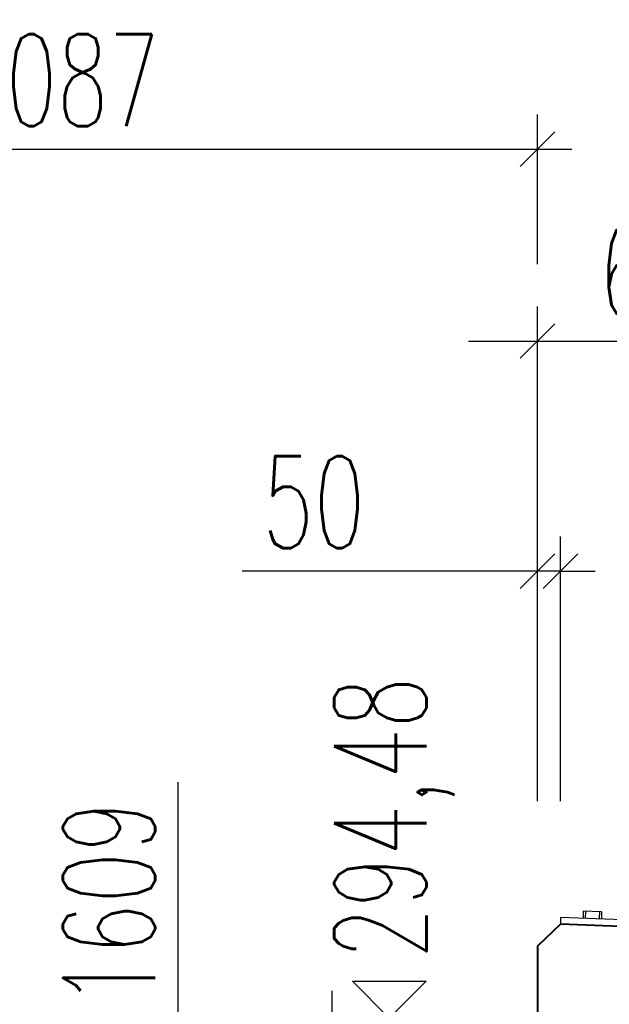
# Model space of a CAD drawing. Header units: metres. Extents: x -912764 to -454925, y -2226138 to -1112338.
# Tile 93 of 256: x -456381.3 to -456380.02, y -1112956.47 to -1112954.33. Entities that reach past the tile are written whole.
import ezdxf

# ---------------------------------------------------------------- set-up
doc = ezdxf.new("R2010")
doc.units = ezdxf.units.M
for name, color, linetype in [('!řezy tenká', 1, 'Continuous'), ('C3D_ZPR', 7, 'Continuous'), ('p_koty', 7, 'Continuous')]:
    doc.layers.add(name, color=color, linetype=linetype)
doc.layers.add('_NOVÝ STAV - POPISKY KATASTR', color=7, linetype='Continuous', lineweight=30)
doc.layers.add('R-koty vyskove', color=7, linetype='Continuous', lineweight=13)
doc.layers.add('PDF2_13', color=140, linetype='Continuous', true_color=0x00bfff)
doc.styles.add('StandardUzky', font='simplex.shx', dxfattribs={"width": 0.65})
doc.styles.add('znacky', font='arial.ttf')
doc.dimstyles.new('1000', dxfattribs={"dimscale": 0.5, "dimtxt": 1, "dimasz": 0.6, "dimexe": 0.3, "dimexo": 0.5, "dimgap": 0.5, "dimtad": 1, "dimzin": 1, "dimdsep": 46, "dimtxsty": 'znacky', "dimblk": 'OBLIQUE', "dimcen": 1, "dimdle": 0.3, "dimclrd": 256, "dimclre": 256, "dimclrt": 256, "dimadec": 3, "dimazin": 0, "dimtfac": 1, "dimtmove": 0, "dimatfit": 3, "dimldrblk": 'OBLIQUE', "dimfxl": 1, "dimlwd": -1, "dimlwe": -1, "dimarcsym": 0})

# ---------------------------------------------------------------- blocks, each defined once
blk = doc.blocks.new('_Oblique')
at = {"color": 0, "linetype": 'ByBlock', "lineweight": -2}
blk.add_line((-0.5, -0.5), (0.5, 0.5), dxfattribs=at)
blk = doc.blocks.new('*D988')
at = {"layer": 'C3D_ZPR', "color": 1, "transparency": 16777216}
for p, q in [((-0.6001, 0.9412), (-0.6001, 1.5162)), ((0, 0.9412), (0, 1.5162)), ((-0.7501, 1.4412), (0.15, 1.4412))]:
    blk.add_line(p, q, dxfattribs=at)
at = {"layer": 'Defpoints', "color": 0, "transparency": 16777216}
for p in [(0, 1.4412), (-0.6001, 0.1267), (0, 0.07)]:
    blk.add_point(p, dxfattribs=at)
at = {"layer": 'C3D_ZPR', "color": 1, "transparency": 16777216, "xscale": 0.075, "yscale": 0.075, "zscale": 0.075, "rotation": 180}
blk.add_blockref('_Oblique', (-0.6001, 1.4412), dxfattribs=at)
at = {"layer": 'C3D_ZPR', "color": 1, "transparency": 16777216, "xscale": 0.075, "yscale": 0.075, "zscale": 0.075}
blk.add_blockref('_Oblique', (0, 1.4412), dxfattribs=at)
at = {"layer": 'C3D_ZPR', "color": 1, "transparency": 16777216, "insert": (-0.3001, 1.5912), "char_height": 0.2, "attachment_point": 5, "style": 'StandardUzky'}
blk.add_mtext('600', dxfattribs=at)
blk = doc.blocks.new('*D990')
at = {"layer": 'C3D_ZPR', "color": 1, "transparency": 16777216}
for p, q in [((-0.6001, 0.4412), (-0.6001, 1.0162)), ((-0.5501, 0.4412), (-0.5501, 1.0162)), ((-0.6001, 0.9412), (-1.2411, 0.9412)), ((-0.5501, 0.9412), (-0.6001, 0.9412)), ((-0.5501, 0.9412), (-0.4751, 0.9412))]:
    blk.add_line(p, q, dxfattribs=at)
at = {"layer": 'Defpoints', "color": 0, "transparency": 16777216}
for p in [(-0.5501, 0.9412), (-0.5501, 0.1819), (-0.6001, 0.1267)]:
    blk.add_point(p, dxfattribs=at)
at = {"layer": 'C3D_ZPR', "color": 1, "transparency": 16777216, "xscale": 0.075, "yscale": 0.075, "zscale": 0.075}
blk.add_blockref('_Oblique', (-0.6001, 0.9412), dxfattribs=at)
at = {"layer": 'C3D_ZPR', "color": 1, "transparency": 16777216, "xscale": 0.075, "yscale": 0.075, "zscale": 0.075, "rotation": 180}
blk.add_blockref('_Oblique', (-0.5501, 0.9412), dxfattribs=at)
at = {"layer": 'C3D_ZPR', "color": 1, "transparency": 16777216, "insert": (-1.0859, 1.0912), "char_height": 0.2, "attachment_point": 5, "style": 'StandardUzky'}
blk.add_mtext('50', dxfattribs=at)
blk = doc.blocks.new('*D405')
at = {"layer": 'C3D_ZPR', "color": 1, "transparency": 16777216}
for p, q in [((-1.0466, 0.029), (-1.0466, -0.971)), ((-0.6996, -0.121), (-1.1216, -0.121)), ((-0.6996, -0.821), (-1.1216, -0.821))]:
    blk.add_line(p, q, dxfattribs=at)
at = {"layer": 'Defpoints', "color": 0, "transparency": 16777216}
for p in [(-0.4496, -0.121), (-1.0466, -0.821), (-0.4496, -0.821)]:
    blk.add_point(p, dxfattribs=at)
at = {"layer": 'C3D_ZPR', "color": 1, "transparency": 16777216, "xscale": 0.075, "yscale": 0.075, "zscale": 0.075}
for p, rotation in [((-1.0466, -0.121), 90), ((-1.0466, -0.821), 270)]:
    blk.add_blockref('_Oblique', p, dxfattribs=dict(at, rotation=rotation))
at = {"layer": 'C3D_ZPR', "color": 1, "transparency": 16777216, "insert": (-1.1966, -0.471), "char_height": 0.2, "attachment_point": 5, "rotation": 90, "style": 'StandardUzky'}
blk.add_mtext('700', dxfattribs=at)
blk = doc.blocks.new('*D404')
at = {"layer": 'C3D_ZPR', "color": 1, "transparency": 16777216}
for p, q in [((-1.3806, -0.121), (-1.3806, 0.4826)), ((-1.3806, -1.7299), (-1.3806, 0.029)), ((-0.8806, -0.121), (-1.4556, -0.121)), ((-0.8806, -1.7299), (-1.4556, -1.7299))]:
    blk.add_line(p, q, dxfattribs=at)
at = {"layer": 'Defpoints', "color": 0, "transparency": 16777216}
for p in [(-0.45, -0.121), (-1.3806, -1.7299), (-0.4496, -1.7299)]:
    blk.add_point(p, dxfattribs=at)
at = {"layer": 'C3D_ZPR', "color": 1, "transparency": 16777216, "xscale": 0.075, "yscale": 0.075, "zscale": 0.075}
for p, rotation in [((-1.3806, -0.121), 90), ((-1.3806, -1.7299), 270)]:
    blk.add_blockref('_Oblique', p, dxfattribs=dict(at, rotation=rotation))
at = {"layer": 'C3D_ZPR', "color": 1, "transparency": 16777216, "insert": (-1.5306, 0.2191), "char_height": 0.2, "attachment_point": 5, "rotation": 90, "style": 'StandardUzky'}
blk.add_mtext('1609', dxfattribs=at)
blk = doc.blocks.new('Vyskova_sipka')
at = {"color": 0, "linetype": 'ByBlock', "lineweight": -2}
for p, q in [((0, 0), (-4, 4)), ((-4, 4), (4, 4)), ((4, 4), (0, 0))]:
    blk.add_line(p, q, dxfattribs=at)
blk = doc.blocks.new('*D343')
at = {"layer": 'C3D_ZPR', "color": 1, "transparency": 16777216}
for p, q in [((-456382.2586, -1112954.864), (-456382.2586, -1112954.539)), ((-456380.172, -1112954.864), (-456380.172, -1112954.539)), ((-456382.3336, -1112954.614), (-456380.097, -1112954.614))]:
    blk.add_line(p, q, dxfattribs=at)
at = {"layer": 'Defpoints', "color": 0, "transparency": 16777216}
for p in [(-456380.172, -1112954.614), (-456380.172, -1112956.4465), (-456382.2586, -1112957.772)]:
    blk.add_point(p, dxfattribs=at)
at = {"layer": 'C3D_ZPR', "color": 1, "transparency": 16777216, "xscale": 0.075, "yscale": 0.075, "zscale": 0.075, "rotation": 180}
blk.add_blockref('_Oblique', (-456382.2586, -1112954.614), dxfattribs=at)
at = {"layer": 'C3D_ZPR', "color": 1, "transparency": 16777216, "xscale": 0.075, "yscale": 0.075, "zscale": 0.075}
blk.add_blockref('_Oblique', (-456380.172, -1112954.614), dxfattribs=at)
at = {"layer": 'C3D_ZPR', "color": 1, "transparency": 16777216, "insert": (-456381.2153, -1112954.464), "char_height": 0.2, "attachment_point": 5, "style": 'StandardUzky'}
blk.add_mtext('2087', dxfattribs=at)
blk = doc.blocks.new('A$C4eac8e0d')
for q in [(-0.5504, 0.1743), (-0.13, 0.1742)]:
    blk.add_line((-0.5498, 0.1894), q)
at = {"layer": 'p_koty'}
for p, q in [((-0.5006, 0.2027), (-0.5012, 0.1877)), ((-0.4607, 0.2012), (-0.5006, 0.2027)), ((-0.4956, 0.2025), (-0.4962, 0.1875)), ((-0.4657, 0.2014), (-0.4663, 0.1864)), ((-0.4607, 0.2012), (-0.4613, 0.1862))]:
    blk.add_line(p, q, dxfattribs=at)
at = {"layer": 'PDF2_13', "color": 1, "linetype": 'Continuous', "lineweight": 40}
blk.add_lwpolyline([(0, -0.121), (0, 0.1225), (-0.0296, 0.1542), (-0.5504, 0.1743), (-0.6001, 0.1267), (-0.6001, -0.1252), (-0.5652, -0.1241), (-0.5557, -0.1135), (-0.5451, -0.1231), (-0.4496, -0.121), (-0.4496, -1.7299)], dxfattribs=at)
at = {"layer": 'C3D_ZPR'}
dim = blk.add_linear_dim(base=(0, 1.4412), p1=(-0.6001, 0.1267), p2=(0, 0.07), dimstyle='1000', override={"dimscale": 1, "dimtxt": 0.2, "dimasz": 0.075, "dimexe": 0.075, "dimexo": 0.25, "dimgap": 0.05, "dimdec": 0, "dimlfac": 1000, "dimdsep": 44, "dimtxsty": 'StandardUzky', "dimcen": 0.5, "dimdle": 0.15, "dimclrd": 1, "dimclre": 1, "dimclrt": 1, "dimfxl": 0.5, "dimfxlon": 1}, dxfattribs=at)
dim.commit()
dim.dimension.update_dxf_attribs({"geometry": '*D988', "text_midpoint": (-0.3001, 1.5912)})
dim = blk.add_linear_dim(base=(-0.5501, 0.9412), p1=(-0.6001, 0.1267), p2=(-0.5501, 0.1819), dimstyle='1000', override={"dimscale": 1, "dimtxt": 0.2, "dimasz": 0.075, "dimexe": 0.075, "dimexo": 0.25, "dimgap": 0.05, "dimdec": 0, "dimlfac": 1000, "dimdsep": 44, "dimtxsty": 'StandardUzky', "dimcen": 0.5, "dimdle": 0.15, "dimclrd": 1, "dimclre": 1, "dimclrt": 1, "dimfxl": 0.5, "dimfxlon": 1}, dxfattribs=at)
dim.commit()
dim.dimension.update_dxf_attribs({"geometry": '*D990', "text_midpoint": (-1.0859, 0.9412), "dimtype": 160})
dim = blk.add_linear_dim(base=(-1.3806, -1.7299), p1=(-0.45, -0.121), p2=(-0.4496, -1.7299), angle=90, dimstyle='1000', override={"dimscale": 1, "dimtxt": 0.2, "dimasz": 0.075, "dimexe": 0.075, "dimexo": 0.25, "dimgap": 0.05, "dimdec": 0, "dimlfac": 1000, "dimdsep": 44, "dimtxsty": 'StandardUzky', "dimcen": 0.5, "dimdle": 0.15, "dimclrd": 1, "dimclre": 1, "dimclrt": 1, "dimfxl": 0.5, "dimfxlon": 1}, dxfattribs=at)
dim.commit()
dim.dimension.update_dxf_attribs({"geometry": '*D404', "text_midpoint": (-1.3806, 0.2191), "dimtype": 128})
dim = blk.add_linear_dim(base=(-1.0466, -0.821), p1=(-0.4496, -0.121), p2=(-0.4496, -0.821), angle=90, dimstyle='1000', override={"dimscale": 1, "dimtxt": 0.2, "dimasz": 0.075, "dimexe": 0.075, "dimexo": 0.25, "dimgap": 0.05, "dimdec": 0, "dimlfac": 1000, "dimdsep": 44, "dimtxsty": 'StandardUzky', "dimcen": 0.5, "dimdle": 0.15, "dimclrd": 1, "dimclre": 1, "dimclrt": 1, "dimfxl": 0.5, "dimfxlon": 1}, dxfattribs=at)
dim.commit()
dim.dimension.update_dxf_attribs({"geometry": '*D405', "text_midpoint": (-1.1966, -0.471)})

msp = doc.modelspace()

# ---------------------------------------------------------------- block references
at = {"layer": '!řezy tenká', "linetype": 'Continuous', "xscale": 0.02, "yscale": 0.02, "zscale": 0.03}
msp.add_blockref('Vyskova_sipka', (-456380.4939, -1112956.5021), dxfattribs=at)
at = {"layer": '_NOVÝ STAV - POPISKY KATASTR', "lineweight": 50}
msp.add_blockref('A$C4eac8e0d', (-456379.5718, -1112956.4721), dxfattribs=at)

# ---------------------------------------------------------------- texts
at = {"layer": 'R-koty vyskove', "color": 1, "insert": (-456380.4827, -1112956.3736), "char_height": 0.2, "attachment_point": 4, "rotation": 90, "style": 'StandardUzky'}
msp.add_mtext('294,48', dxfattribs=at)

# ---------------------------------------------------------------- dimensions: what is measured, and where the dimension line sits
at = {"layer": 'C3D_ZPR'}
dim = msp.add_linear_dim(base=(-456380.172, -1112954.614), p1=(-456382.2586, -1112957.772), p2=(-456380.172, -1112956.4465), dimstyle='1000', override={"dimtxt": 0.4, "dimasz": 0.15, "dimexe": 0.15, "dimgap": 0.1, "dimdec": 0, "dimlfac": 1000, "dimdsep": 44, "dimtxsty": 'StandardUzky', "dimdle": 0.15, "dimclrd": 1, "dimclre": 1, "dimclrt": 1, "dimfxl": 0.5, "dimfxlon": 1}, dxfattribs=at)
dim.commit()
dim.dimension.update_dxf_attribs({"geometry": '*D343', "text_midpoint": (-456381.2153, -1112954.464)})

doc.saveas('drawing.dxf')
